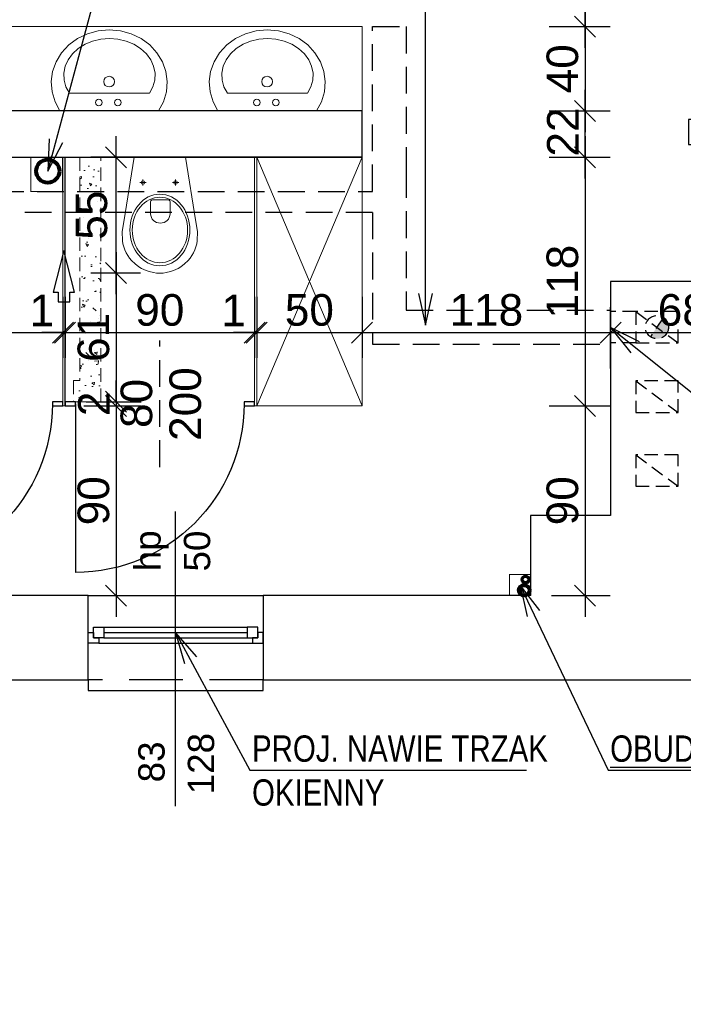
# Model space of a CAD drawing. Header units: inches. Extents: x -663 to 1208, y -7370 to -755.
# Tile 8 of 13: x 66 to 381, y -5588 to -5120. Entities that reach past the tile are written whole.
import ezdxf
from ezdxf import colors
from ezdxf.entities.mleader import LeaderData, LeaderLine
from ezdxf.enums import TextEntityAlignment as Align
from ezdxf.math import Vec2, Vec3

# ---------------------------------------------------------------- set-up
doc = ezdxf.new("R2010")
doc.units = ezdxf.units.IN
doc.header["$MEASUREMENT"] = 0
doc.linetypes.add('DASHED', pattern=[19.05, 12.7, -6.35])
doc.linetypes.add('HIDDEN', pattern=[9.525, 6.35, -3.175])
for name, color, linetype, lineweight in [('A_WYBURZENIA', 252, 'Continuous', 5), ('A_WYPOSAŻENIE', 21, 'Continuous', 9), ('IS_kanali', 34, 'Continuous', 80), ('IS_wentylacja_wywiew', 192, 'Continuous', 30), ('woda-proj', 5, 'Continuous', 70)]:
    doc.layers.add(name, color=color, linetype=linetype, lineweight=lineweight)
for name, color, linetype in [('AI_002_Widok_bd', 7, 'Continuous'), ('AI_004_Hatch_bd', 251, 'Continuous'), ('AI_005_Txt_bd', 134, 'Continuous'), ('AI_006_Dim_bd', 252, 'Continuous'), ('AI_091_Ściana_inw_bd', 174, 'Continuous'), ('AI_101_Ściana_proj_bd', 6, 'Continuous'), ('AI_103_Nadproże_bd', 216, 'DASHED'), ('AI_107_Drzwi_bd', 153, 'Continuous'), ('AI_109_Okna_bd', 152, 'Continuous'), ('AI_110_Okna_txt_bd', 134, 'Continuous')]:
    doc.layers.add(name, color=color, linetype=linetype)
doc.styles.add('Arial_15', font='txt', dxfattribs={"height": 15})
doc.styles.add('Arial_18', font='txt', dxfattribs={"height": 18})
doc.styles.add('BIKTS', font='BIKROMSW.SHX', dxfattribs={"width": 0.8})
doc.dimstyles.new('Wymiary', dxfattribs={"dimtxt": 15, "dimasz": 10, "dimexe": 12, "dimexo": 10, "dimgap": 3, "dimtad": 1, "dimdec": 0, "dimzin": 0, "dimdsep": 46, "dimtxsty": 'Arial_15', "dimblk": 'OBLIQUE', "dimcen": 0.09, "dimdle": 10, "dimclrt": 134, "dimadec": 0, "dimazin": 0, "dimtfac": 1, "dimtdec": 0, "dimtofl": 0, "dimtmove": 0, "dimatfit": 1, "dimldrblk": 'OBLIQUE', "dimfxl": 17, "dimfxlon": 1, "dimtolj": 1, "dimtzin": 0, "dimarcsym": 0})

# ---------------------------------------------------------------- blocks, each defined once
blk = doc.blocks.new('A$C7DD93DDE')
at = {"layer": 'A_WYPOSAŻENIE', "flags": 128}
for points in [[(-23.4, 0), (-25.75, -4.36), (-27.15, -9.05), (-27.53, -13.9), (-26.89, -18.73), (-25.25, -23.35), (-22.66, -27.6), (-19.23, -31.32), (-15.09, -34.36), (-10.38, -36.62), (-5.29, -38.01), (0, -38.48), (5.29, -38.01), (10.38, -36.62), (15.09, -34.36), (19.23, -31.32), (22.66, -27.6), (25.25, -23.35), (26.89, -18.73), (27.53, -13.9), (27.15, -9.05), (25.75, -4.36), (23.4, 0)], [(-19.13, -8.38), (-20.73, -11.42), (-21.61, -14.65), (-21.73, -17.95), (-21.08, -21.21), (-19.69, -24.31), (-17.61, -27.15), (-14.91, -29.63), (-11.69, -31.65), (-8.06, -33.15), (-4.15, -34.07), (-0.09, -34.38), (3.96, -34.07), (7.88, -33.15), (11.51, -31.65), (14.73, -29.63), (17.43, -27.15), (19.51, -24.31), (20.89, -21.21), (21.54, -17.95), (21.42, -14.65), (20.55, -11.42), (18.94, -8.38)]]:
    blk.add_lwpolyline(points, dxfattribs=at)
at = {"layer": 'A_WYPOSAŻENIE'}
for points in [[(-23.4, 0), (23.4, 0)], [(-19.13, -8.38), (18.94, -8.38)]]:
    blk.add_lwpolyline(points, dxfattribs=at)
for centre, radius in [((-4.06, -3.97), 1.56), ((4.93, -3.97), 1.56), ((0.08, -13.91), 2.54)]:
    blk.add_circle(centre, radius, dxfattribs=at)
blk = doc.blocks.new('_Oblique')
at = {"color": 0, "linetype": 'ByBlock', "lineweight": -2}
blk.add_line((-0.5, -0.5), (0.5, 0.5), dxfattribs=at)
blk = doc.blocks.new('*D2265')
at = {"layer": 'AI_006_Dim_bd', "color": 0, "lineweight": -2}
for p, q in [((228.16, -5251.82), (228.16, -5280.82)), ((346.16, -5285.82), (346.16, -5256.82)), ((218.16, -5268.82), (356.16, -5268.82))]:
    blk.add_line(p, q, dxfattribs=at)
at = {"layer": 'Defpoints', "color": 0}
for p in [(228.16, -5185.63), (346.16, -5268.82), (346.16, -5355.63)]:
    blk.add_point(p, dxfattribs=at)
at = {"layer": 'AI_006_Dim_bd', "color": 0, "linetype": 'ByBlock', "lineweight": -2, "xscale": 10, "yscale": 10, "zscale": 10, "rotation": 180}
blk.add_blockref('_Oblique', (228.16, -5268.82), dxfattribs=at)
at = {"layer": 'AI_006_Dim_bd', "color": 0, "linetype": 'ByBlock', "lineweight": -2, "xscale": 10, "yscale": 10, "zscale": 10}
blk.add_blockref('_Oblique', (346.16, -5268.82), dxfattribs=at)
at = {"layer": 'AI_006_Dim_bd', "color": 134, "insert": (287.16, -5258.16), "char_height": 15, "attachment_point": 5, "style": 'Arial_15'}
blk.add_mtext('\\A1;118', dxfattribs=at)
blk = doc.blocks.new('*D2266')
at = {"layer": 'AI_006_Dim_bd', "color": 0, "lineweight": -2}
for p, q in [((414.16, -5254.63), (414.16, -5280.82)), ((346.16, -5285.82), (346.16, -5256.82)), ((336.16, -5268.82), (424.16, -5268.82))]:
    blk.add_line(p, q, dxfattribs=at)
at = {"layer": 'Defpoints', "color": 0}
for p in [(414.16, -5244.63), (414.16, -5268.82), (346.16, -5355.63)]:
    blk.add_point(p, dxfattribs=at)
at = {"layer": 'AI_006_Dim_bd', "color": 0, "linetype": 'ByBlock', "lineweight": -2, "xscale": 10, "yscale": 10, "zscale": 10, "rotation": 180}
blk.add_blockref('_Oblique', (346.16, -5268.82), dxfattribs=at)
at = {"layer": 'AI_006_Dim_bd', "color": 0, "linetype": 'ByBlock', "lineweight": -2, "xscale": 10, "yscale": 10, "zscale": 10}
blk.add_blockref('_Oblique', (414.16, -5268.82), dxfattribs=at)
at = {"layer": 'AI_006_Dim_bd', "color": 134, "insert": (380.16, -5258.16), "char_height": 15, "attachment_point": 5, "style": 'Arial_15'}
blk.add_mtext('\\A1;68', dxfattribs=at)
blk = doc.blocks.new('*D2267')
at = {"layer": 'AI_006_Dim_bd', "color": 0, "lineweight": -2}
for p, q in [((334, -5195.63), (334, -5153.63)), ((317, -5163.63), (346, -5163.63)), ((317, -5185.63), (346, -5185.63))]:
    blk.add_line(p, q, dxfattribs=at)
at = {"layer": 'Defpoints', "color": 0}
for p in [(228.16, -5163.63), (334, -5163.63), (228.16, -5185.63)]:
    blk.add_point(p, dxfattribs=at)
at = {"layer": 'AI_006_Dim_bd', "color": 0, "linetype": 'ByBlock', "lineweight": -2, "xscale": 10, "yscale": 10, "zscale": 10}
for p, rotation in [((334, -5163.63), 90), ((334, -5185.63), 270)]:
    blk.add_blockref('_Oblique', p, dxfattribs=dict(at, rotation=rotation))
at = {"layer": 'AI_006_Dim_bd', "color": 134, "insert": (323.47, -5173.63), "char_height": 15, "attachment_point": 5, "rotation": 90, "style": 'Arial_15'}
blk.add_mtext('\\A1;22', dxfattribs=at)
blk = doc.blocks.new('*D2268')
at = {"layer": 'AI_006_Dim_bd', "color": 0, "lineweight": -2}
for p, q in [((334, -5175.63), (334, -5313.63)), ((317, -5185.63), (346, -5185.63)), ((317, -5303.63), (346, -5303.63))]:
    blk.add_line(p, q, dxfattribs=at)
at = {"layer": 'Defpoints', "color": 0}
for p in [(228.16, -5185.63), (178.16, -5303.63), (334, -5303.63)]:
    blk.add_point(p, dxfattribs=at)
at = {"layer": 'AI_006_Dim_bd', "color": 0, "linetype": 'ByBlock', "lineweight": -2, "xscale": 10, "yscale": 10, "zscale": 10}
for p, rotation in [((334, -5185.63), 90), ((334, -5303.63), 270)]:
    blk.add_blockref('_Oblique', p, dxfattribs=dict(at, rotation=rotation))
at = {"layer": 'AI_006_Dim_bd', "color": 134, "insert": (323.34, -5244.63), "char_height": 15, "attachment_point": 5, "rotation": 90, "style": 'Arial_15'}
blk.add_mtext('\\A1;118', dxfattribs=at)
blk = doc.blocks.new('*D2269')
at = {"layer": 'AI_006_Dim_bd', "color": 0, "lineweight": -2}
for p, q in [((334, -5133.63), (334, -5003.63)), ((317, -5013.63), (346, -5013.63)), ((317, -5123.63), (346, -5123.63))]:
    blk.add_line(p, q, dxfattribs=at)
at = {"layer": 'Defpoints', "color": 0}
for p in [(304.16, -5013.63), (334, -5013.63), (228.16, -5123.63)]:
    blk.add_point(p, dxfattribs=at)
at = {"layer": 'AI_006_Dim_bd', "color": 0, "linetype": 'ByBlock', "lineweight": -2, "xscale": 10, "yscale": 10, "zscale": 10}
for p, rotation in [((334, -5013.63), 90), ((334, -5123.63), 270)]:
    blk.add_blockref('_Oblique', p, dxfattribs=dict(at, rotation=rotation))
at = {"layer": 'AI_006_Dim_bd', "color": 134, "insert": (323.34, -5068.63), "char_height": 15, "attachment_point": 5, "rotation": 90, "style": 'Arial_15'}
blk.add_mtext('\\A1;110', dxfattribs=at)
blk = doc.blocks.new('*D2297')
at = {"layer": 'AI_006_Dim_bd', "color": 0, "lineweight": -2}
for p, q in [((178.16, -5251.82), (178.16, -5280.82)), ((228.16, -5251.82), (228.16, -5280.82)), ((168.16, -5268.82), (238.16, -5268.82))]:
    blk.add_line(p, q, dxfattribs=at)
at = {"layer": 'Defpoints', "color": 0}
for p in [(178.16, -5185.63), (228.16, -5185.63), (228.16, -5268.82)]:
    blk.add_point(p, dxfattribs=at)
at = {"layer": 'AI_006_Dim_bd', "color": 0, "linetype": 'ByBlock', "lineweight": -2, "xscale": 10, "yscale": 10, "zscale": 10, "rotation": 180}
blk.add_blockref('_Oblique', (178.16, -5268.82), dxfattribs=at)
at = {"layer": 'AI_006_Dim_bd', "color": 0, "linetype": 'ByBlock', "lineweight": -2, "xscale": 10, "yscale": 10, "zscale": 10}
blk.add_blockref('_Oblique', (228.16, -5268.82), dxfattribs=at)
at = {"layer": 'AI_006_Dim_bd', "color": 134, "insert": (203.16, -5258.16), "char_height": 15, "attachment_point": 5, "style": 'Arial_15'}
blk.add_mtext('\\A1;50', dxfattribs=at)
blk = doc.blocks.new('*D2298')
at = {"layer": 'AI_006_Dim_bd', "color": 0, "lineweight": -2}
for p, q in [((334, -5293.63), (334, -5403.63)), ((317, -5303.63), (346, -5303.63)), ((318.16, -5393.63), (346, -5393.63))]:
    blk.add_line(p, q, dxfattribs=at)
at = {"layer": 'Defpoints', "color": 0}
for p in [(178.16, -5303.63), (308.16, -5393.63), (334, -5393.63)]:
    blk.add_point(p, dxfattribs=at)
at = {"layer": 'AI_006_Dim_bd', "color": 0, "linetype": 'ByBlock', "lineweight": -2, "xscale": 10, "yscale": 10, "zscale": 10}
for p, rotation in [((334, -5303.63), 90), ((334, -5393.63), 270)]:
    blk.add_blockref('_Oblique', p, dxfattribs=dict(at, rotation=rotation))
at = {"layer": 'AI_006_Dim_bd', "color": 134, "insert": (323.34, -5348.63), "char_height": 15, "attachment_point": 5, "rotation": 90, "style": 'Arial_15'}
blk.add_mtext('\\A1;90', dxfattribs=at)
blk = doc.blocks.new('*D2314')
at = {"layer": 'AI_006_Dim_bd', "color": 0, "lineweight": -2}
for p, q in [((-3.84, -5251.82), (-3.84, -5280.82)), ((86.16, -5251.82), (86.16, -5280.82)), ((-13.84, -5268.82), (96.16, -5268.82))]:
    blk.add_line(p, q, dxfattribs=at)
at = {"layer": 'Defpoints', "color": 0}
for p in [(-3.84, -5185.63), (86.16, -5185.63), (86.16, -5268.82)]:
    blk.add_point(p, dxfattribs=at)
at = {"layer": 'AI_006_Dim_bd', "color": 0, "linetype": 'ByBlock', "lineweight": -2, "xscale": 10, "yscale": 10, "zscale": 10, "rotation": 180}
blk.add_blockref('_Oblique', (-3.84, -5268.82), dxfattribs=at)
at = {"layer": 'AI_006_Dim_bd', "color": 0, "linetype": 'ByBlock', "lineweight": -2, "xscale": 10, "yscale": 10, "zscale": 10}
blk.add_blockref('_Oblique', (86.16, -5268.82), dxfattribs=at)
at = {"layer": 'AI_006_Dim_bd', "color": 134, "insert": (41.16, -5258.16), "char_height": 15, "attachment_point": 5, "style": 'Arial_15'}
blk.add_mtext('\\A1;90', dxfattribs=at)
blk = doc.blocks.new('*D2315')
at = {"layer": 'AI_006_Dim_bd', "color": 0, "lineweight": -2}
for p, q in [((86.16, -5251.82), (86.16, -5280.82)), ((87.16, -5251.82), (87.16, -5280.82)), ((86.16, -5268.82), (76.16, -5268.82)), ((87.16, -5268.82), (97.16, -5268.82))]:
    blk.add_line(p, q, dxfattribs=at)
at = {"layer": 'Defpoints', "color": 0}
for p in [(86.16, -5185.63), (87.16, -5185.63), (87.16, -5268.82)]:
    blk.add_point(p, dxfattribs=at)
at = {"layer": 'AI_006_Dim_bd', "color": 0, "linetype": 'ByBlock', "lineweight": -2, "xscale": 10, "yscale": 10, "zscale": 10}
blk.add_blockref('_Oblique', (86.16, -5268.82), dxfattribs=at)
at = {"layer": 'AI_006_Dim_bd', "color": 0, "linetype": 'ByBlock', "lineweight": -2, "xscale": 10, "yscale": 10, "zscale": 10, "rotation": 180}
blk.add_blockref('_Oblique', (87.16, -5268.82), dxfattribs=at)
at = {"layer": 'AI_006_Dim_bd', "color": 134, "insert": (76.16, -5258.29), "char_height": 15, "attachment_point": 5, "style": 'Arial_15'}
blk.add_mtext('\\A1;1', dxfattribs=at)
blk = doc.blocks.new('*D2316')
at = {"layer": 'AI_006_Dim_bd', "color": 0, "lineweight": -2}
for p, q in [((87.16, -5251.82), (87.16, -5280.82)), ((177.16, -5251.82), (177.16, -5280.82)), ((77.16, -5268.82), (187.16, -5268.82))]:
    blk.add_line(p, q, dxfattribs=at)
at = {"layer": 'Defpoints', "color": 0}
for p in [(87.16, -5185.63), (177.16, -5185.63), (177.16, -5268.82)]:
    blk.add_point(p, dxfattribs=at)
at = {"layer": 'AI_006_Dim_bd', "color": 0, "linetype": 'ByBlock', "lineweight": -2, "xscale": 10, "yscale": 10, "zscale": 10, "rotation": 180}
blk.add_blockref('_Oblique', (87.16, -5268.82), dxfattribs=at)
at = {"layer": 'AI_006_Dim_bd', "color": 0, "linetype": 'ByBlock', "lineweight": -2, "xscale": 10, "yscale": 10, "zscale": 10}
blk.add_blockref('_Oblique', (177.16, -5268.82), dxfattribs=at)
at = {"layer": 'AI_006_Dim_bd', "color": 134, "insert": (132.16, -5258.16), "char_height": 15, "attachment_point": 5, "style": 'Arial_15'}
blk.add_mtext('\\A1;90', dxfattribs=at)
blk = doc.blocks.new('A$C097A3B8D')
at = {"layer": 'A_WYPOSAŻENIE'}
for p, q in [((-11.77, 50.6), (-10, 51.94)), ((-10, 51.94), (-8.71, 52.72)), ((-8.71, 52.72), (-6.54, 53.77)), ((-6.54, 53.77), (-5.07, 54.25)), ((-5.07, 54.25), (-3.02, 54.72)), ((-3.02, 54.72), (-1.52, 54.92)), ((-1.52, 54.92), (0, 55)), ((1.52, 54.92), (0, 55)), ((3.02, 54.72), (1.52, 54.92)), ((5.07, 54.25), (3.02, 54.72)), ((6.54, 53.77), (5.07, 54.25)), ((8.71, 52.72), (6.54, 53.77)), ((10, 51.94), (8.71, 52.72)), ((11.77, 50.6), (10, 51.94)), ((-15.22, 46.59), (-14.37, 47.83)), ((-14.37, 47.83), (-13.41, 48.99)), ((-13.41, 48.99), (-11.77, 50.6)), ((13.41, 48.99), (11.77, 50.6)), ((14.37, 47.83), (13.41, 48.99)), ((15.22, 46.59), (14.37, 47.83)), ((-17.51, 41.08), (-17.12, 42.53)), ((-17.12, 42.53), (-16.6, 43.93)), ((-16.6, 43.93), (-15.97, 45.29)), ((-15.97, 45.29), (-15.22, 46.59)), ((15.97, 45.29), (15.22, 46.59)), ((16.6, 43.93), (15.97, 45.29)), ((17.12, 42.53), (16.6, 43.93)), ((17.51, 41.08), (17.12, 42.53)), ((-17.82, 35.14), (-17.77, 39.69)), ((-17.77, 39.69), (-17.51, 41.08)), ((17.77, 39.69), (17.51, 41.08)), ((17.82, 35.14), (17.77, 39.69)), ((-17.15, 30.7), (-17.82, 35.14)), ((17.15, 30.7), (17.82, 35.14)), ((-12.21, 0), (-17.15, 30.7)), ((12.21, 0), (17.15, 30.7)), ((-4.94, 21.51), (-4.94, 26.77)), ((4.44, 21.51), (4.44, 26.77)), ((3.5, 20.21), (-4, 20.21)), ((-7.49, 11.98), (-8.97, 11.98)), ((-7.49, 11.98), (-7.49, 13.41)), ((-7.49, 11.98), (-6.08, 11.98)), ((-7.49, 11.98), (-7.49, 10.54)), ((8.01, 11.98), (6.53, 11.98)), ((8.01, 11.98), (8.01, 13.41)), ((8.01, 11.98), (9.42, 11.98)), ((8.01, 11.98), (8.01, 10.54)), ((12.21, 0), (-12.21, 0))]:
    blk.add_line(p, q, dxfattribs=at)
for centre, radius, start, end in [((-0.25, 26.54), 4.7, 2.8022, 177.1978), ((-3.75, 21.39), 1.2, 174.1101, 257.7661), ((3.24, 21.39), 1.2, 282.2339, 5.8899)]:
    blk.add_arc(centre, radius, start, end, dxfattribs=at)
for major_axis, ratio in [((0, 17), 0.838235), ((0, 15.54), 0.845174)]:
    blk.add_ellipse((-0.05, 34.5), major_axis=major_axis, ratio=ratio, dxfattribs=at)
for centre in [(-7.49, 11.98), (8.01, 11.98)]:
    blk.add_ellipse(centre, major_axis=(-0.599, -0.599), ratio=1, start_param=5.497787, end_param=11.780972, dxfattribs=at)
blk = doc.blocks.new('*D2317')
at = {"layer": 'AI_006_Dim_bd', "color": 0, "lineweight": -2}
for p, q in [((177.16, -5251.82), (177.16, -5280.82)), ((178.16, -5251.82), (178.16, -5280.82)), ((177.16, -5268.82), (167.16, -5268.82)), ((178.16, -5268.82), (188.16, -5268.82))]:
    blk.add_line(p, q, dxfattribs=at)
at = {"layer": 'Defpoints', "color": 0}
for p in [(177.16, -5185.63), (178.16, -5185.63), (178.16, -5268.82)]:
    blk.add_point(p, dxfattribs=at)
at = {"layer": 'AI_006_Dim_bd', "color": 0, "linetype": 'ByBlock', "lineweight": -2, "xscale": 10, "yscale": 10, "zscale": 10}
blk.add_blockref('_Oblique', (177.16, -5268.82), dxfattribs=at)
at = {"layer": 'AI_006_Dim_bd', "color": 0, "linetype": 'ByBlock', "lineweight": -2, "xscale": 10, "yscale": 10, "zscale": 10, "rotation": 180}
blk.add_blockref('_Oblique', (178.16, -5268.82), dxfattribs=at)
at = {"layer": 'AI_006_Dim_bd', "color": 134, "insert": (167.16, -5258.29), "char_height": 15, "attachment_point": 5, "style": 'Arial_15'}
blk.add_mtext('\\A1;1', dxfattribs=at)
blk = doc.blocks.new('*U2343')
at = {"layer": 'AI_103_Nadproże_bd', "color": 8}
blk.add_lwpolyline([(-55, 30), (-55, -30)], dxfattribs=at)
at = {"layer": 'AI_107_Drzwi_bd'}
blk.add_lwpolyline([(-95, 0), (-95, 80)], dxfattribs=at)
for points in [[(-100, 1), (-95, 1), (-95, -1), (-100, -1)], [(-15, 1), (-10, 1), (-10, -1), (-15, -1)]]:
    blk.add_lwpolyline(points, close=True, dxfattribs=at)
at = {"layer": 'AI_107_Drzwi_bd', "color": 8}
blk.add_arc((-95, 0), 80, 0, 90, dxfattribs=at)
at = {"layer": 'AI_103_Nadproże_bd', "style": 'Arial_18'}
blk.add_attdef('SZER', text='', height=3, rotation=90, dxfattribs=at).set_placement((-49.39, 0), align=Align.BOTTOM_CENTER)
blk.add_attdef('WYS', text='', height=3, rotation=90, dxfattribs=at).set_placement((-60.5, 0), align=Align.TOP_CENTER)
blk = doc.blocks.new('*D2349')
at = {"layer": 'AI_006_Dim_bd', "color": 0, "lineweight": -2}
for p, q in [((111.38, -5250.59), (111.38, -5175.63)), ((122.16, -5185.63), (99.38, -5185.63)), ((122.92, -5240.59), (99.38, -5240.59))]:
    blk.add_line(p, q, dxfattribs=at)
at = {"layer": 'Defpoints', "color": 0}
for p in [(111.38, -5185.63), (132.16, -5185.63), (132.92, -5240.59)]:
    blk.add_point(p, dxfattribs=at)
at = {"layer": 'AI_006_Dim_bd', "color": 0, "linetype": 'ByBlock', "lineweight": -2, "xscale": 10, "yscale": 10, "zscale": 10}
for p, rotation in [((111.38, -5185.63), 90), ((111.38, -5240.59), 270)]:
    blk.add_blockref('_Oblique', p, dxfattribs=dict(at, rotation=rotation))
at = {"layer": 'AI_006_Dim_bd', "color": 134, "insert": (99.75, -5213.11), "char_height": 15, "attachment_point": 5, "rotation": 90, "style": 'Arial_15'}
blk.add_mtext('\\A1;55', dxfattribs=at)
blk = doc.blocks.new('*D2350')
at = {"layer": 'AI_006_Dim_bd', "color": 0, "lineweight": -2}
for p, q in [((111.38, -5230.59), (111.38, -5311.63)), ((122.92, -5240.59), (99.38, -5240.59)), ((97.16, -5301.63), (123.38, -5301.63))]:
    blk.add_line(p, q, dxfattribs=at)
at = {"layer": 'Defpoints', "color": 0}
for p in [(132.92, -5240.59), (87.16, -5301.63), (111.38, -5301.63)]:
    blk.add_point(p, dxfattribs=at)
at = {"layer": 'AI_006_Dim_bd', "color": 0, "linetype": 'ByBlock', "lineweight": -2, "xscale": 10, "yscale": 10, "zscale": 10}
for p, rotation in [((111.38, -5240.59), 90), ((111.38, -5301.63), 270)]:
    blk.add_blockref('_Oblique', p, dxfattribs=dict(at, rotation=rotation))
at = {"layer": 'AI_006_Dim_bd', "color": 134, "insert": (100.72, -5271.11), "char_height": 15, "attachment_point": 5, "rotation": 90, "style": 'Arial_15'}
blk.add_mtext('\\A1;61', dxfattribs=at)
blk = doc.blocks.new('*D2351')
at = {"layer": 'AI_006_Dim_bd', "color": 0, "lineweight": -2}
for p, q in [((111.38, -5301.63), (111.38, -5291.63)), ((97.16, -5301.63), (123.38, -5301.63)), ((96.16, -5303.63), (123.38, -5303.63)), ((111.38, -5303.63), (111.38, -5313.63))]:
    blk.add_line(p, q, dxfattribs=at)
at = {"layer": 'Defpoints', "color": 0}
for p in [(87.16, -5301.63), (86.16, -5303.63), (111.38, -5303.63)]:
    blk.add_point(p, dxfattribs=at)
at = {"layer": 'AI_006_Dim_bd', "color": 0, "linetype": 'ByBlock', "lineweight": -2, "xscale": 10, "yscale": 10, "zscale": 10}
for p, rotation in [((111.38, -5301.63), 270), ((111.38, -5303.63), 90)]:
    blk.add_blockref('_Oblique', p, dxfattribs=dict(at, rotation=rotation))
at = {"layer": 'AI_006_Dim_bd', "color": 134, "insert": (100.85, -5302.63), "char_height": 15, "attachment_point": 5, "rotation": 90, "style": 'Arial_15'}
blk.add_mtext('\\A1;2', dxfattribs=at)
blk = doc.blocks.new('*D2352')
at = {"layer": 'AI_006_Dim_bd', "color": 0, "lineweight": -2}
for p, q in [((111.38, -5293.63), (111.38, -5403.63)), ((96.16, -5303.63), (123.38, -5303.63)), ((108.16, -5393.63), (123.38, -5393.63))]:
    blk.add_line(p, q, dxfattribs=at)
at = {"layer": 'Defpoints', "color": 0}
for p in [(86.16, -5303.63), (98.16, -5393.63), (111.38, -5393.63)]:
    blk.add_point(p, dxfattribs=at)
at = {"layer": 'AI_006_Dim_bd', "color": 0, "linetype": 'ByBlock', "lineweight": -2, "xscale": 10, "yscale": 10, "zscale": 10}
for p, rotation in [((111.38, -5303.63), 90), ((111.38, -5393.63), 270)]:
    blk.add_blockref('_Oblique', p, dxfattribs=dict(at, rotation=rotation))
at = {"layer": 'AI_006_Dim_bd', "color": 134, "insert": (100.72, -5348.63), "char_height": 15, "attachment_point": 5, "rotation": 90, "style": 'Arial_15'}
blk.add_mtext('\\A1;90', dxfattribs=at)
blk = doc.blocks.new('*D2374')
at = {"layer": 'AI_006_Dim_bd', "color": 0, "lineweight": -2}
for p, q in [((334, -5113.63), (334, -5173.63)), ((317, -5123.63), (346, -5123.63)), ((317, -5163.63), (346, -5163.63))]:
    blk.add_line(p, q, dxfattribs=at)
at = {"layer": 'Defpoints', "color": 0}
for p in [(228.16, -5123.63), (228.16, -5163.63), (334, -5163.63)]:
    blk.add_point(p, dxfattribs=at)
at = {"layer": 'AI_006_Dim_bd', "color": 0, "linetype": 'ByBlock', "lineweight": -2, "xscale": 10, "yscale": 10, "zscale": 10}
for p, rotation in [((334, -5123.63), 90), ((334, -5163.63), 270)]:
    blk.add_blockref('_Oblique', p, dxfattribs=dict(at, rotation=rotation))
at = {"layer": 'AI_006_Dim_bd', "color": 134, "insert": (323.34, -5143.63), "char_height": 15, "attachment_point": 5, "rotation": 90, "style": 'Arial_15'}
blk.add_mtext('\\A1;40', dxfattribs=at)
blk = doc.blocks.new('WYM-ST2')
blk.add_line((0, 0), (-7.5, 0))
for points in [[(0, 0), (-15, 3.33)], [(-15, -3.33), (0, 0)]]:
    blk.add_lwpolyline(points)
blk = doc.blocks.new('A$C242b7823')
at = {"layer": 'IS_wentylacja_wywiew', "lineweight": 30}
blk.add_lwpolyline([(-4.86, 27.5), (0, 8.51), (0, 8.51), (4.86, 27.5), (4.86, 27.5), (2.65, 27.5), (2.65, 27.5), (2.65, 31.93), (2.65, 31.93), (-2.65, 31.93), (-2.65, 31.93), (-2.65, 27.5), (-2.65, 27.5), (-4.86, 27.5)], dxfattribs=at)

msp = doc.modelspace()

# ---------------------------------------------------------------- hatches: boundary and pattern name
at = {"layer": 'A_WYBURZENIA', "linetype": 'HIDDEN'}
h = msp.add_hatch(dxfattribs=at)
h.set_pattern_fill('AR-CONC', color=256, scale=2, angle=90, style=0)
h.set_pattern_definition([(140, (-7453351.931, -5506358.187), (1.2550427, 14.345203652), [1.5, -16.5]), (85, (-7453351.931, -5506358.187), (-15.043842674, -2.775026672), [1.2, -13.2]), (190.45144446, (-7453351.827, -5506356.991), (-13.78879982, 11.570176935), [1.27480384, -14.02284224]), (136.1842, (-7453355.931, -5506358.187), (3.310385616, 21.344826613), [2.25, -24.75]), (186.6356355, (-7453355.655, -5506356.408), (-19.482372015, 18.693238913), [1.91220684, -21.0342752]), (81.184164, (-7453355.931, -5506358.187), (-19.482372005, 18.6932389), [1.8, -19.80000002]), (111, (-7453354.931, -5506356.187), (8.052377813, 11.938141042), [1.5, -16.5]), (56, (-7453354.931, -5506356.187), (-14.5030009, 4.866306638), [1.2, -13.2]), (161.45144474, (-7453354.26, -5506355.192), (-6.450623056, 16.804447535), [1.2748038, -14.02284224]), (127.5, (-7453351.931, -5506358.187), (-6.6578770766, 0.2431971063), [0, -13.04, 0, -13.4, 0, -13.25]), (97.5, (-7453351.931, -5506358.187), (-7.8882342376, 5.261390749), [0, -7.64, 0, -12.74, 0, -5.05]), (57.5, (-7453351.931, -5506362.647), (0.4510974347, 10.6764487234), [0, -5, 0, -15.6, 0, -20.7]), (47.5, (-7453351.931, -5506364.647), (-2.002099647, 11.663723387), [0, -6.5, 0, -10.36, 0, -14.7])])
h.paths.add_polyline_path([(104.16, -5185.63), (94.16, -5185.63), (94.16, -5291.63), (91.16, -5291.63), (91.16, -5301.63), (104.16, -5301.63)])
at = {"layer": 'AI_004_Hatch_bd', "transparency": 33554687}
h = msp.add_hatch(color=256, dxfattribs=at)
h.dxf.hatch_style = 1
h.paths.add_polyline_path([(372.7, -5269.36, -0.41476), (365.04, -5270.78), (371.29, -5261.72, -0.413772)])
h = msp.add_hatch(color=256, dxfattribs=at)
h.dxf.hatch_style = 1
h.paths.add_polyline_path([(372.7, -5269.36, -0.41476), (365.04, -5270.78), (371.29, -5261.72, -0.413772)])

# ---------------------------------------------------------------- linework, layer by layer
for points in [[(98.16, -5393.63), (181.16, -5393.63)], [(98.16, -5433.63), (98.16, -5438.63), (181.16, -5438.63), (181.16, -5433.63)]]:
    msp.add_lwpolyline(points)
at = {"layer": 'A_WYBURZENIA', "linetype": 'HIDDEN'}
msp.add_lwpolyline([(94.16, -5185.63), (94.16, -5291.63), (91.16, -5291.63), (91.16, -5301.63), (104.16, -5301.63), (104.16, -5185.63)], dxfattribs=at)
at = {"layer": 'A_WYPOSAŻENIE'}
for points in [[(228.16, -5163.63), (228.16, -5123.63), (-11.84, -5123.63), (-11.84, -5163.63)], [(178.16, -5303.63), (228.16, -5303.63), (228.16, -5185.63)], [(178.16, -5303.63), (228.16, -5185.63)], [(228.16, -5303.63), (178.16, -5185.63)]]:
    msp.add_lwpolyline(points, dxfattribs=at)
at = {"layer": 'AI_002_Widok_bd', "linetype": 'DASHED', "ltscale": 0.5}
for points in [[(358.16, -5258.75), (346.16, -5258.75)], [(378.16, -5273.75), (378.16, -5258.75), (358.16, -5258.75), (358.16, -5273.75), (378.16, -5273.75)], [(358.16, -5258.75), (378.16, -5273.75)], [(378.16, -5273.75), (378.16, -5258.75), (358.16, -5258.75), (358.16, -5273.75), (378.16, -5273.75)], [(358.16, -5258.75), (378.16, -5273.75)], [(371.28, -5261.72), (365.05, -5270.78)], [(371.28, -5261.72), (365.05, -5270.78)], [(358.16, -5273.75), (346.16, -5273.75)], [(358.16, -5291.75), (378.16, -5306.75)], [(378.16, -5306.75), (378.16, -5291.75), (358.16, -5291.75), (358.16, -5306.75), (378.16, -5306.75)], [(358.16, -5291.75), (378.16, -5306.75)], [(378.16, -5306.75), (378.16, -5291.75), (358.16, -5291.75), (358.16, -5306.75), (378.16, -5306.75)], [(358.16, -5326.75), (378.16, -5341.75)], [(378.16, -5341.75), (378.16, -5326.75), (358.16, -5326.75), (358.16, -5341.75), (378.16, -5341.75)], [(358.16, -5326.75), (378.16, -5341.75)], [(378.16, -5341.75), (378.16, -5326.75), (358.16, -5326.75), (358.16, -5341.75), (378.16, -5341.75)]]:
    msp.add_lwpolyline(points, dxfattribs=at)
msp.add_circle((368.16, -5266.25), 5.5, dxfattribs=at)
msp.add_circle((368.16, -5266.25), 5.5, dxfattribs=at)
at = {"layer": 'AI_091_Ściana_inw_bd', "linetype": 'Continuous', "ltscale": 0.5}
msp.add_lwpolyline([(-185.84, -5190.63), (-185.84, -5185.63), (228.16, -5185.63), (228.16, -5163.63), (-185.84, -5163.63), (-185.84, -5148.63), (-225.84, -5148.63), (-225.84, -5190.63), (-185.84, -5190.63)], close=True, dxfattribs=at)
for points in [[(414.16, -5153.63), (414.16, -5167.63), (383.16, -5167.63), (383.16, -5179.63), (414.16, -5179.63), (414.16, -5244.63), (346.16, -5244.63), (346.16, -5355.63), (308.16, -5355.63), (308.16, -5393.63), (181.16, -5393.63), (181.16, -5433.63), (589.5, -5433.63)], [(228.16, -5185.63), (104.16, -5185.63)], [(98.16, -5393.63), (-16.84, -5393.63), (-16.84, -5433.63), (98.16, -5433.63), (98.16, -5393.63)]]:
    msp.add_lwpolyline(points, dxfattribs=at)
at = {"layer": 'AI_101_Ściana_proj_bd', "lineweight": 20, "ltscale": 2, "const_width": 0.5}
for points in [[(70.98, -5201.81), (85.98, -5201.81), (85.98, -5185.63), (70.98, -5185.63)], [(308.16, -5383.63), (298.16, -5383.63), (298.16, -5393.63), (308.16, -5393.63)]]:
    msp.add_lwpolyline(points, close=True, dxfattribs=at)
for points in [[(86.16, -5185.63), (86.16, -5303.63), (87.16, -5303.63), (87.16, -5185.63)], [(177.16, -5185.63), (177.16, -5303.63), (178.16, -5303.63), (178.16, -5185.63)]]:
    msp.add_lwpolyline(points, dxfattribs=at)
at = {"layer": 'AI_103_Nadproże_bd', "ltscale": 2}
msp.add_lwpolyline([(181.16, -5433.63), (98.16, -5433.63)], dxfattribs=at)
at = {"layer": 'AI_109_Okna_bd'}
for points in [[(105.66, -5413.63), (100.66, -5413.63), (100.66, -5408.63), (105.66, -5408.63), (105.66, -5413.63)], [(173.66, -5413.63), (178.66, -5413.63), (178.66, -5408.63), (173.66, -5408.63), (173.66, -5413.63)], [(103.16, -5416.13), (98.16, -5416.13), (98.16, -5411.13), (100.66, -5411.13), (100.66, -5413.63), (103.16, -5413.63), (103.16, -5416.13)], [(105.66, -5411.13), (173.66, -5411.13)], [(176.16, -5416.13), (181.16, -5416.13), (181.16, -5411.13), (178.66, -5411.13), (178.66, -5413.63), (176.16, -5413.63), (176.16, -5416.13)]]:
    msp.add_lwpolyline(points, dxfattribs=at)
at = {"layer": 'AI_109_Okna_bd', "color": 8}
for points in [[(105.66, -5408.63), (173.66, -5408.63)], [(105.66, -5413.63), (173.66, -5413.63)], [(103.16, -5416.13), (176.16, -5416.13)]]:
    msp.add_lwpolyline(points, dxfattribs=at)
at = {"layer": 'AI_110_Okna_txt_bd'}
msp.add_lwpolyline([(139.66, -5493.53), (139.66, -5353.72)], dxfattribs=at)
at = {"layer": 'IS_kanali'}
for centre, radius in [((78.99, -5192.18), 5.5), ((305.13, -5391.13), 2.5)]:
    msp.add_circle(centre, radius, dxfattribs=at)
at = {"layer": 'IS_wentylacja_wywiew', "linetype": 'DASHED'}
for points in [[(233.16, -5201.81), (233.16, -5123.63), (249.16, -5123.63), (249.16, -5192.18)], [(249.16, -5192.18), (249.16, -5258.25), (346.16, -5258.25)], [(233.16, -5211.81), (-116.57, -5211.81), (-116.57, -5201.81), (233.16, -5201.81)], [(233.16, -5211.81), (233.16, -5274.25), (346.16, -5274.25)]]:
    msp.add_lwpolyline(points, dxfattribs=at)
at = {"layer": 'woda-proj', "linetype": 'Continuous'}
msp.add_circle((305.78, -5386.02), 1.6, dxfattribs=at)

# ---------------------------------------------------------------- block references
at = {"layer": 'A_WYPOSAŻENIE', "rotation": 180}
for name, p in [('A$C7DD93DDE', (108.16, -5163.63)), ('A$C7DD93DDE', (183.16, -5163.63)), ('A$C097A3B8D', (132.16, -5185.63))]:
    msp.add_blockref(name, p, dxfattribs=at)
at = {"layer": 'AI_101_Ściana_proj_bd', "xscale": 1.041666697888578, "yscale": 1.041666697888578, "zscale": 1.041666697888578, "rotation": 180}
msp.add_blockref('A$C242b7823', (86.66, -5221.01), dxfattribs=at)
at = {"layer": 'AI_107_Drzwi_bd', "xscale": -1, "rotation": 180}
for p in [(96.16, -5302.63), (187.16, -5302.63)]:
    msp.add_blockref('*U2343', p, dxfattribs=at)

# ---------------------------------------------------------------- texts
at = {"layer": 'AI_005_Txt_bd', "style": 'Arial_15'}
for s, height, p in [('200', 15, (156.22, -5320.22)), ('80', 15, (133.04, -5314.09)), ('hp', 12.5, (136.3, -5382.07)), ('50', 12.5, (159.82, -5382.21)), ('128', 12.5, (161.7, -5487.95)), ('83', 12.5, (138.18, -5482.27))]:
    msp.add_text(s, height=height, rotation=90, dxfattribs=at).set_placement(p, align=Align.BOTTOM_LEFT)

# ---------------------------------------------------------------- dimensions: what is measured, and where the dimension line sits
at = {"layer": 'AI_006_Dim_bd'}
for base, p1, p2, picture, middle in [((334, -5013.63), (228.16, -5123.63), (304.16, -5013.63), '*D2269', (323.34, -5068.63)), ((334, -5163.63), (228.16, -5123.63), (228.16, -5163.63), '*D2374', (323.34, -5143.63)), ((334, -5303.63), (228.16, -5185.63), (178.16, -5303.63), '*D2268', (323.34, -5244.63)), ((111.38, -5301.63), (132.92, -5240.59), (87.16, -5301.63), '*D2350', (100.72, -5271.11)), ((111.38, -5393.63), (86.16, -5303.63), (98.16, -5393.63), '*D2352', (100.72, -5348.63)), ((334, -5393.63), (178.16, -5303.63), (308.16, -5393.63), '*D2298', (323.34, -5348.63))]:
    dim = msp.add_linear_dim(base=base, p1=p1, p2=p2, angle=90, dimstyle='Wymiary', override={"dimtmove": 1}, dxfattribs=at)
    dim.commit()
    dim.dimension.update_dxf_attribs({"geometry": picture, "text_midpoint": middle})
for base, p1, p2, picture, middle in [((334, -5163.63), (228.16, -5185.63), (228.16, -5163.63), '*D2267', (334, -5173.63)), ((111.38, -5185.63), (132.92, -5240.59), (132.16, -5185.63), '*D2349', (110.38, -5213.11)), ((111.38, -5303.63), (87.16, -5301.63), (86.16, -5303.63), '*D2351', (111.38, -5302.63))]:
    dim = msp.add_linear_dim(base=base, p1=p1, p2=p2, angle=90, dimstyle='Wymiary', override={"dimtmove": 1}, dxfattribs=at)
    dim.commit()
    dim.dimension.update_dxf_attribs({"geometry": picture, "text_midpoint": middle, "dimtype": 160})
for base, p1, p2, picture, middle in [((86.16, -5268.82), (-3.84, -5185.63), (86.16, -5185.63), '*D2314', (41.16, -5258.16)), ((177.16, -5268.82), (87.16, -5185.63), (177.16, -5185.63), '*D2316', (132.16, -5258.16)), ((228.16, -5268.82), (178.16, -5185.63), (228.16, -5185.63), '*D2297', (203.16, -5258.16)), ((346.16, -5268.82), (228.16, -5185.63), (346.16, -5355.63), '*D2265', (287.16, -5258.16)), ((414.16, -5268.82), (346.16, -5355.63), (414.16, -5244.63), '*D2266', (380.16, -5258.16))]:
    dim = msp.add_linear_dim(base=base, p1=p1, p2=p2, dimstyle='Wymiary', override={"dimtmove": 1}, dxfattribs=at)
    dim.commit()
    dim.dimension.update_dxf_attribs({"geometry": picture, "text_midpoint": middle})
for base, p1, p2, picture, middle in [((87.16, -5268.82), (86.16, -5185.63), (87.16, -5185.63), '*D2315', (76.16, -5268.82)), ((178.16, -5268.82), (177.16, -5185.63), (178.16, -5185.63), '*D2317', (167.16, -5268.82))]:
    dim = msp.add_linear_dim(base=base, p1=p1, p2=p2, dimstyle='Wymiary', override={"dimtmove": 1}, dxfattribs=at)
    dim.commit()
    dim.dimension.update_dxf_attribs({"geometry": picture, "text_midpoint": middle, "dimtype": 160})

# ---------------------------------------------------------------- leaders
at = {"layer": 'AI_005_Txt_bd'}
ml = msp.add_multileader_mtext('Standard', dxfattribs=at)
ml.set_content('\\pxsm1;{\\L\\fArial|b0|i0|c238|p34;PROJ. WENT. WYK. ZG. Z CZ. SANIT.}', color=2, style='BIKTS')
ml.set_leader_properties(linetype='ByLayer', lineweight=-3)
ml.set_arrow_properties(name='WYM-ST2')
ml.build(insert=Vec2(0, 0))
ml.multileader.update_dxf_attribs({"text_left_attachment_type": 8, "text_right_attachment_type": 8, "dogleg_length": 0, "arrow_head_size": 1})
ctx = ml.context
ctx.base_point, ctx.char_height, ctx.arrow_head_size, ctx.landing_gap_size, ctx.plane_origin, ctx.plane_x_axis = Vec3(14.09, -5054.65), 12.5, 1, 1, Vec3(-147.84, -5273.18), Vec3(-1, 0)
ctx.left_attachment, ctx.right_attachment, ctx.text_align_type = 8, 8, 2
notes = []
notes.append((ctx, [(0, (1, 1, 0), (258.27, -5054.65), (-1, 0), 0, [(0, [(258.27, -5265.23), (258.27, -5054.65)], 0, [])])]))
ctx.mtext.insert, ctx.mtext.alignment, ctx.mtext.line_spacing_factor, ctx.mtext.flow_direction = Vec3(257.27, -5038.23), 3, 0.72, 5
ml = msp.add_multileader_mtext('Standard', dxfattribs=at)
ml.set_content('\\pxsm1;{\\L\\fArial|b0|i0|c238|p34;SYSTEM KABIN / PŁYTA HPL}', color=2, style='BIKTS')
ml.set_leader_properties(linetype='ByLayer', lineweight=-3)
ml.set_arrow_properties(name='WYM-ST2')
ml.build(insert=Vec2(0, 0))
ml.multileader.update_dxf_attribs({"text_left_attachment_type": 8, "text_right_attachment_type": 8, "dogleg_length": 0, "arrow_head_size": 1})
ctx = ml.context
ctx.base_point, ctx.char_height, ctx.arrow_head_size, ctx.landing_gap_size, ctx.plane_origin, ctx.plane_x_axis = Vec3(31.32, -5088.49), 12.5, 1, 1, Vec3(437.43, -5307.01), Vec3(-1, 0)
ctx.left_attachment, ctx.right_attachment, ctx.text_align_type = 8, 8, 2
notes.append((ctx, [(0, (1, 1, 0), (31.32, -5088.49), (1, 0), 0, [(0, [(-4.84, -5221.86), (31.32, -5088.49)], 0, [])])]))
ctx.mtext.insert, ctx.mtext.line_spacing_factor, ctx.mtext.flow_direction = Vec3(32.32, -5072.07), 0.72, 5
ml = msp.add_multileader_mtext('Standard', dxfattribs=at)
ml.set_content('\\pxsm1;{\\L\\fArial|b0|i0|c238|p34;OBUDOWA PIONU}', color=2, style='BIKTS')
ml.set_leader_properties(linetype='ByLayer', lineweight=-3)
ml.set_arrow_properties(name='WYM-ST2')
ml.build(insert=Vec2(0, 0))
ml.multileader.update_dxf_attribs({"text_left_attachment_type": 8, "text_right_attachment_type": 8, "dogleg_length": 0, "arrow_head_size": 1})
ctx = ml.context
ctx.base_point, ctx.char_height, ctx.arrow_head_size, ctx.landing_gap_size, ctx.plane_origin, ctx.plane_x_axis = Vec3(100.35, -5113.12), 12.5, 1, 1, Vec3(761.86, -5181.36), Vec3(-1, 0)
ctx.left_attachment, ctx.right_attachment, ctx.text_align_type = 8, 8, 2
notes.append((ctx, [(0, (1, 1, 0), (100.35, -5113.12), (1, 0), 0, [(0, [(78.99, -5192.18), (100.35, -5113.12)], 0, [])])]))
ctx.mtext.insert, ctx.mtext.line_spacing_factor, ctx.mtext.flow_direction = Vec3(101.35, -5096.7), 0.72, 5
ml = msp.add_multileader_mtext('Standard', dxfattribs=at)
ml.set_content('{\\L\\W0.7;\\fArial|b0|i0|c238|p34;\\C256;PODCZAS ROBÓT SPR. CZY ISTN. KANAŁ WENT.\\P\\pxsm1;\\lW RAZIE BRAKU WYKONAĆ PRZEWÓD WENT. ŚR.\\P160MM I WYPR. NA POZIOM PIĘTRA}', color=2, style='BIKTS')
ml.set_leader_properties(linetype='ByLayer', lineweight=-3)
ml.set_arrow_properties(name='WYM-ST2')
ml.build(insert=Vec2(0, 0))
ml.multileader.update_dxf_attribs({"text_left_attachment_type": 8, "text_right_attachment_type": 8, "dogleg_length": 0, "arrow_head_size": 1})
ctx = ml.context
ctx.base_point, ctx.char_height, ctx.arrow_head_size, ctx.landing_gap_size, ctx.plane_origin = Vec3(394.17, -5304.93), 12.5, 1, 1, Vec3(484.38, -5287.72)
ctx.left_attachment, ctx.right_attachment, ctx.text_align_type = 8, 8, 2
notes.append((ctx, [(0, (1, 1, 0), (394.17, -5304.93), (1, 0), 0, [(0, [(346.16, -5266.42), (394.17, -5304.93)], 0, [])])]))
ctx.mtext.insert, ctx.mtext.line_spacing_factor, ctx.mtext.flow_direction = Vec3(395.17, -5285.61), 0.72, 5
ml = msp.add_multileader_mtext('Standard', dxfattribs=at)
ml.set_content('\\pxsm1;{\\L\\fArial|b0|i0|c238|p34;OBUDOWA PIONU}', color=2, style='BIKTS')
ml.set_leader_properties(linetype='ByLayer', lineweight=-3)
ml.set_arrow_properties(name='WYM-ST2')
ml.build(insert=Vec2(0, 0))
ml.multileader.update_dxf_attribs({"text_left_attachment_type": 8, "text_right_attachment_type": 8, "dogleg_length": 0, "arrow_head_size": 1})
ctx = ml.context
ctx.base_point, ctx.char_height, ctx.arrow_head_size, ctx.landing_gap_size, ctx.plane_origin, ctx.plane_x_axis = Vec3(344.93, -5476.41), 12.5, 1, 1, Vec3(1006.45, -5544.65), Vec3(-1, 0)
ctx.left_attachment, ctx.right_attachment, ctx.text_align_type = 8, 8, 2
notes.append((ctx, [(0, (1, 1, 0), (344.93, -5476.41), (1, 0), 0, [(0, [(303.16, -5388.63), (344.93, -5476.41)], 0, [])])]))
ctx.mtext.insert, ctx.mtext.line_spacing_factor, ctx.mtext.flow_direction = Vec3(345.93, -5459.98), 0.72, 5
ml = msp.add_multileader_mtext('Standard', dxfattribs=at)
ml.set_content('\\pxsm1;{\\fArial|b0|i0|c238|p34;PROJ. NAWIE TRZAK\\POKIENNY }', color=2, style='BIKTS')
ml.set_leader_properties(linetype='ByLayer', lineweight=-3)
ml.set_arrow_properties(name='WYM-ST2')
ml.build(insert=Vec2(0, 0))
ml.multileader.update_dxf_attribs({"text_left_attachment_type": 8, "text_right_attachment_type": 8, "dogleg_length": 0, "arrow_head_size": 1})
ctx = ml.context
ctx.base_point, ctx.char_height, ctx.arrow_head_size, ctx.landing_gap_size, ctx.plane_origin = Vec3(174.94, -5476.41), 12.5, 1, 1, Vec3(113.84, -5649.06)
ctx.left_attachment, ctx.right_attachment = 8, 8
notes.append((ctx, [(0, (1, 1, 0), (174.94, -5476.41), (1, 0), 0, [(0, [(139.66, -5411.13)], 0, [])])]))
ctx.mtext.insert, ctx.mtext.line_spacing_factor, ctx.mtext.flow_direction = Vec3(175.94, -5459.98), 0.72, 5
for ctx, leaders in notes:
    for number, flags, end, landing, length, lines in leaders:
        leader = LeaderData()
        leader.index, (leader.has_last_leader_line, leader.has_dogleg_vector, leader.attachment_direction) = number, flags
        leader.last_leader_point, leader.dogleg_vector, leader.dogleg_length = Vec3(end), Vec3(landing), length
        for number, points, colour, breaks in lines:
            line = LeaderLine()
            line.index, line.vertices, line.color, line.breaks = number, Vec3.list(points), colors.encode_raw_color(colour), breaks
            leader.lines.append(line)
        ctx.leaders.append(leader)

doc.saveas('drawing.dxf')
